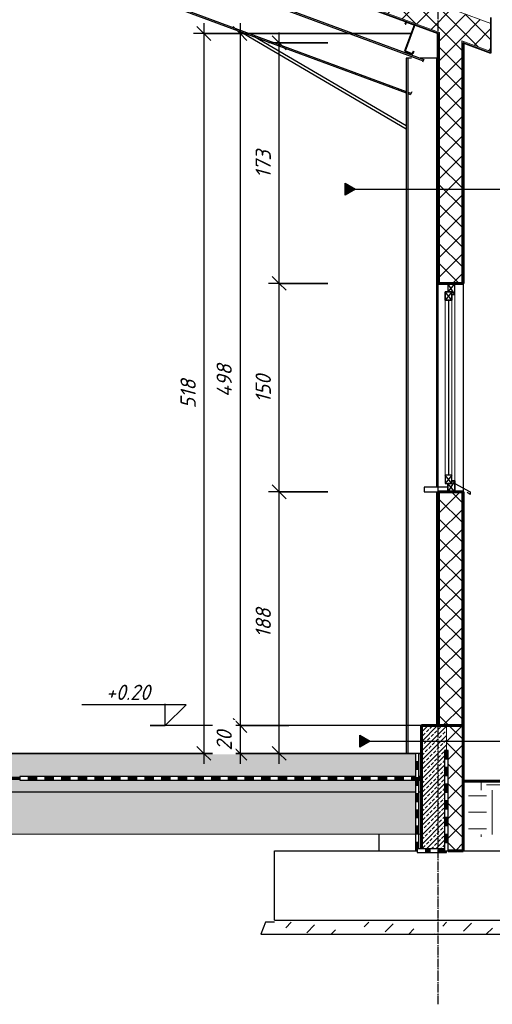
# Model space of a CAD drawing. Header units: millimetres. Extents: x -10352 to 14047, y -2253 to 9892.
# Tile 6 of 8: x 6477 to 9875, y -1805 to 5276. Entities that reach past the tile are written whole.
import ezdxf

# ---------------------------------------------------------------- set-up
doc = ezdxf.new("R2010")
doc.units = ezdxf.units.MM
doc.linetypes.add('Kreska', pattern=[4, 2.5, -1.5])
doc.linetypes.add('Linia osi', pattern=[14, 6, -3, 2, -3])
for name, color, linetype, lineweight in [('A-ANNO-DIMS', 211, 'Continuous', 20), ('A-ANNO-DIMS-50', 211, 'Continuous', 20), ('A-DETL', 90, 'Continuous', 25), ('A-DETL-GENF', 92, 'Continuous', 25), ('A-FLOR', 192, 'Continuous', 25), ('A-FLOR-MCUT', 51, 'Continuous', 25), ('A-FLOR-OVHD', 1, 'Kreska', 20), ('A-FLOR-PATT', 8, 'Continuous', 35), ('A-GLAZ', 151, 'Continuous', 25), ('A-GLAZ-SILL', 1, 'Continuous', 25), ('A-ROOF', 132, 'Continuous', 25), ('A-ROOF-PATT', 132, 'Continuous', 35), ('A-WALL', 113, 'Continuous', 25), ('A-WALL-PATT', 111, 'Continuous', 60), ('G-ANNO-DIMS', 111, 'Continuous', 20), ('G-ANNO-TEXT', 231, 'Continuous', 20), ('S-BEAM', 12, 'Continuous', 25), ('S-COLS', 52, 'Continuous', 25), ('S-FNDN', 32, 'Continuous', 25), ('S-GRID', 1, 'Continuous', 20)]:
    doc.layers.add(name, color=color, linetype=linetype, lineweight=lineweight)
doc.styles.add('GOST Common_I', font='GOST_Common Italic.ttf', dxfattribs={"height": 110})
doc.dimstyles.new('Zasieczka', dxfattribs={"dimscale": 304.8, "dimtxt": 110.62865, "dimasz": 0.328084, "dimexe": 0.246063, "dimexo": 0.0625, "dimgap": 0.082021, "dimtad": 1, "dimdec": 0, "dimlfac": 0.1, "dimzin": 0, "dimdsep": 46, "dimtxsty": 'GOST Common_I', "dimblk1": 'OBLIQUE', "dimblk2": 'OBLIQUE', "dimsah": 1, "dimcen": 0.09, "dimdle": 0.246063, "dimadec": 1, "dimazin": 0, "dimtfac": 1, "dimtdec": 4, "dimtix": 1, "dimtmove": 0, "dimatfit": 3, "dimfxl": 1.148294, "dimfxlon": 1, "dimtvp": 1, "dimtfill": 1, "dimtolj": 1, "dimtzin": 0, "dimlwd": 25, "dimlwe": 25, "dimarcsym": 2})
pattern_1 = [(45, (-1913.88, 5171.7), (-70.7107, 70.7107), []), (135, (-1913.88, 5171.7), (-70.7107, -70.7107), [])]
pattern_2 = [(45, (-1913.88, 5171.7), (-35.921, 149.9703), [80.645, -80.645])]

# ---------------------------------------------------------------- blocks, each defined once
blk = doc.blocks.new('1-2 - 240x150-V1-A')
at = {"layer": 'A-GLAZ'}
for p, q in [((9604.8, 3380), (9554.8, 3320)), ((9604.8, 3300), (9554.8, 3380)), ((9554.8, 3380), (9554.8, 3320)), ((9604.8, 3380), (9554.8, 3380)), ((9604.8, 3380), (9554.8, 3380)), ((9554.8, 3380), (9554.8, 3320)), ((9604.8, 3300), (9604.8, 3380)), ((9604.8, 3300), (9604.8, 3380)), ((9584.8, 3320), (9534.8, 3260)), ((9584.8, 3260), (9534.8, 3320)), ((9534.8, 3260), (9534.8, 3320)), ((9534.8, 3320), (9584.8, 3320)), ((9534.8, 3320), (9534.8, 3260)), ((9584.8, 3320), (9534.8, 3320)), ((9584.8, 3260), (9534.8, 3260)), ((9534.8, 3260), (9584.8, 3260)), ((9554.8, 3320), (9584.8, 3320)), ((9559.8, 3260), (9559.8, 2000)), ((9584.8, 3320), (9584.8, 3260)), ((9584.8, 3260), (9584.8, 3320)), ((9584.8, 3320), (9584.8, 3300)), ((9584.8, 3300), (9604.8, 3300)), ((9584.8, 3300), (9604.8, 3300)), ((9584.8, 2000), (9534.8, 1940)), ((9584.8, 1940), (9534.8, 2000)), ((9534.8, 2000), (9534.8, 1940)), ((9584.8, 2000), (9534.8, 2000)), ((9534.8, 2000), (9534.8, 1940)), ((9584.8, 2000), (9534.8, 2000)), ((9584.8, 1940), (9584.8, 2000)), ((9584.8, 1940), (9584.8, 2000)), ((9534.8, 1940), (9584.8, 1940)), ((9534.8, 1940), (9584.8, 1940)), ((9604.8, 1960), (9554.8, 1880)), ((9604.8, 1880), (9554.8, 1940)), ((9554.8, 1880), (9554.8, 1940)), ((9584.8, 1940), (9554.8, 1940)), ((9554.8, 1940), (9554.8, 1880)), ((9584.8, 1960), (9604.8, 1960)), ((9604.8, 1960), (9584.8, 1960)), ((9584.8, 1960), (9584.8, 1940)), ((9604.8, 1960), (9604.8, 1880)), ((9604.8, 1880), (9604.8, 1960)), ((9604.8, 1940), (9714.8, 1880)), ((9604.8, 1880), (9554.8, 1880)), ((9554.8, 1880), (9604.8, 1880)), ((9714.8, 1862), (9694.3, 1876.3)), ((9714.8, 1880), (9714.8, 1862))]:
    blk.add_line(p, q, dxfattribs=at)
at = {"layer": 'A-GLAZ', "lineweight": 20}
for p, q in [((9534.8, 2000), (9534.8, 3260)), ((9584.8, 2000), (9584.8, 3260)), ((9604.8, 1960), (9604.8, 3300))]:
    blk.add_line(p, q, dxfattribs=at)
at = {"layer": 'A-GLAZ-SILL'}
for p, q in [((9554.8, 1915), (9384.8, 1915)), ((9384.8, 1915), (9384.8, 1880)), ((9554.8, 1880), (9554.8, 1915)), ((9384.8, 1880), (9554.8, 1880))]:
    blk.add_line(p, q, dxfattribs=at)
blk = doc.blocks.new('Cienkościenne - Zetowniki - 202 Z 14-1944480-A')
at = {"layer": 'S-BEAM', "lineweight": 20}
h = blk.add_hatch(dxfattribs=at)
h.set_pattern_fill('FP_5', color=256, style=0, pattern_type=2)
h.set_pattern_definition([(45, (-1913.88, 5171.7), (-125.7236, 125.7236), []), (45, (-1913.88, 5362.2), (-125.7236, 125.7236), [])])
h.paths.add_polyline_path([(9299, 5030), (9302, 5030.6), (9303.4, 5032), (9309.5, 5048.5), (9307.9, 5048.4), (9301.6, 5032), (9301, 5031.3), (9299.5, 5031.3), (9249.1, 5050.2), (9248.5, 5050.8), (9248.4, 5052.3), (9316.1, 5235.9), (9316, 5238), (9314.1, 5239.8), (9257.7, 5260.4), (9255.6, 5260.3), (9253.9, 5258.4), (9248.4, 5243.8), (9249.9, 5243.8), (9255.6, 5258.4), (9256.2, 5259.1), (9257.7, 5259.1), (9314.1, 5238), (9314.8, 5237.4), (9314.8, 5235.9), (9247.1, 5052.3), (9247.2, 5050.2), (9249.1, 5048.4), (9295.4, 5031.3)], flags=0)
at = {"layer": 'S-BEAM', "lineweight": 35}
for p, q in [((9253.9, 5258.4), (9248.4, 5243.8)), ((9248.4, 5243.8), (9249.8, 5243.3)), ((9249.8, 5243.3), (9255.2, 5257.9)), ((9257.7, 5259.1), (9313.6, 5238.4)), ((9314.1, 5239.8), (9258.2, 5260.4)), ((9314.8, 5235.9), (9247.1, 5052.8)), ((9248.4, 5052.3), (9316.1, 5235.4)), ((9249.1, 5048.4), (9299, 5030)), ((9299.5, 5031.3), (9249.6, 5049.7)), ((9308.1, 5049), (9302, 5032.5)), ((9303.4, 5032), (9309.5, 5048.5)), ((9309.5, 5048.5), (9308.1, 5049))]:
    blk.add_line(p, q, dxfattribs=at)
for centre, radius, start, end in [((9257, 5257.2), 3.4, 69.69553, 159.69553), ((9257, 5257.2), 2, 69.69553, 159.69553), ((9312.9, 5236.6), 2, 339.69553, 69.69553), ((9312.9, 5236.6), 3.4, 339.69553, 69.69553), ((9250.3, 5051.6), 3.4, 159.69553, 249.69553), ((9250.3, 5051.6), 2, 159.69553, 249.69553), ((9300.2, 5033.2), 3.4, 249.69553, 339.69553), ((9300.2, 5033.2), 2, 249.69553, 339.69553)]:
    blk.add_arc(centre, radius, start, end, dxfattribs=at)
blk = doc.blocks.new('AR Stopa fundam 1 - SF-3-1943623-A')
at = {"layer": 'S-FNDN'}
for p, q in [((9059.8, -580), (9059.8, -700)), ((8309.8, -700), (9322.3, -700)), ((8309.8, -1200), (8309.8, -700)), ((9664.8, -700), (10309.8, -700)), ((10309.8, -700), (10309.8, -1200)), ((8309.8, -1200), (10309.8, -1200))]:
    blk.add_line(p, q, dxfattribs=at)
blk = doc.blocks.new('Grunt - Grunt-1944360-A')
at = {"layer": 'A-DETL-GENF', "lineweight": 20}
h = blk.add_hatch(dxfattribs=at)
h.set_pattern_fill('FP_6', color=256, style=0, pattern_type=2)
h.set_pattern_definition([(0, (-1913.88, 5171.7), (317.5, 317.5), [317.5, -317.5]), (0, (-1913.88, 5290.76), (317.5, 317.5), [317.5, -317.5]), (0, (-1913.88, 5409.83), (317.5, 317.5), [317.5, -317.5]), (90, (-1874.2, 5449.5), (-317.5, 317.5), [317.5, -317.5]), (90, (-1755.13, 5449.5), (-317.5, 317.5), [317.5, -317.5]), (90, (-1636.06, 5449.5), (-317.5, 317.5), [317.5, -317.5])])
h.paths.add_polyline_path([(9704.8, -600), (10706.6, -600), (10706.6, -200), (9704.8, -200), (9704.8, -408.3)], flags=0)
at = {"layer": 'A-DETL-GENF', "lineweight": 60}
for p, q in [((9664.8, -200), (10706.6, -200)), ((10706.6, -200), (9704.8, -200))]:
    blk.add_line(p, q, dxfattribs=at)
blk = doc.blocks.new('Podbudowa fundamentu - Z odsadzką-V8-A')
at = {"layer": 'A-DETL-GENF', "lineweight": 20}
h = blk.add_hatch(dxfattribs=at)
h.set_pattern_fill('FP_4', color=256, style=0, pattern_type=2)
h.set_pattern_definition(pattern_2)
h.paths.add_polyline_path([(10408.4, -1300), (10374.9, -1215), (8244.7, -1215), (8211.2, -1300), (10309.8, -1300)], flags=0)
at = {"layer": 'A-DETL-GENF'}
for p, q in [((8244.7, -1215), (8211.2, -1300)), ((8309.8, -1215), (8244.7, -1215)), ((10374.9, -1215), (10309.8, -1215)), ((10408.4, -1300), (10374.9, -1215)), ((8211.2, -1300), (10408.4, -1300))]:
    blk.add_line(p, q, dxfattribs=at)
blk = doc.blocks.new('Detal powtarzalny - izolacja 1-V11-A')
at = {"layer": 'A-DETL-GENF'}
for points in [[(6417, -192.5), (6476.8, -192.5), (6476.8, -167.5), (6417, -167.5), (6417, -180)], [(6536.8, -192.5), (6596.7, -192.5), (6596.7, -167.5), (6536.8, -167.5), (6536.8, -180)], [(6656.7, -192.5), (6716.6, -192.5), (6716.6, -167.5), (6656.7, -167.5), (6656.7, -180)], [(6776.6, -192.5), (6836.4, -192.5), (6836.4, -167.5), (6776.6, -167.5), (6776.6, -180)], [(6896.4, -192.5), (6956.3, -192.5), (6956.3, -167.5), (6896.4, -167.5), (6896.4, -180)], [(7016.3, -192.5), (7076.1, -192.5), (7076.1, -167.5), (7016.3, -167.5), (7016.3, -180)], [(7136.1, -192.5), (7196, -192.5), (7196, -167.5), (7136.1, -167.5), (7136.1, -180)], [(7256, -192.5), (7315.9, -192.5), (7315.9, -167.5), (7256, -167.5), (7256, -180)], [(7375.9, -192.5), (7435.7, -192.5), (7435.7, -167.5), (7375.9, -167.5), (7375.9, -180)], [(7495.7, -192.5), (7555.6, -192.5), (7555.6, -167.5), (7495.7, -167.5), (7495.7, -180)], [(7615.6, -192.5), (7675.4, -192.5), (7675.4, -167.5), (7615.6, -167.5), (7615.6, -180)], [(7735.4, -192.5), (7795.3, -192.5), (7795.3, -167.5), (7735.4, -167.5), (7735.4, -180)], [(7855.3, -192.5), (7915.2, -192.5), (7915.2, -167.5), (7855.3, -167.5), (7855.3, -180)], [(7975.2, -192.5), (8035, -192.5), (8035, -167.5), (7975.2, -167.5), (7975.2, -180)], [(8095, -192.5), (8154.9, -192.5), (8154.9, -167.5), (8095, -167.5), (8095, -180)], [(8274.7, -192.5), (8274.7, -167.5), (8214.9, -167.5), (8214.9, -192.5), (8235.4, -192.5)], [(8394.6, -192.5), (8394.6, -167.5), (8334.7, -167.5), (8334.7, -192.5)], [(8514.5, -192.5), (8514.5, -167.5), (8454.6, -167.5), (8454.6, -192.5)], [(8634.3, -192.5), (8634.3, -167.5), (8574.5, -167.5), (8574.5, -192.5)], [(8694.3, -192.5), (8754.2, -192.5), (8754.2, -167.5), (8694.3, -167.5), (8694.3, -180)], [(8874, -192.5), (8874, -167.5), (8814.2, -167.5), (8814.2, -192.5), (8853.2, -192.5)], [(8993.9, -192.5), (8993.9, -167.5), (8934, -167.5), (8934, -192.5)], [(9113.8, -192.5), (9113.8, -167.5), (9053.9, -167.5), (9053.9, -192.5)], [(9233.6, -192.5), (9233.6, -167.5), (9173.8, -167.5), (9173.8, -192.5)]]:
    blk.add_hatch(color=256, dxfattribs=at).paths.add_polyline_path(points, flags=0)
h = blk.add_hatch(color=256, dxfattribs=at)
h.paths.add_polyline_path([(9293.6, -192.5), (9322.3, -192.5), (9322.3, -167.5), (9293.6, -167.5), (9293.6, -180)], flags=0)
h.paths.add_polyline_path([(9347.3, -192.5), (9353.6, -192.5), (9353.6, -167.5), (9347.3, -167.5), (9347.3, -180)], flags=0)
for p, q in [((6536.8, -167.5), (6476.8, -167.5)), ((6476.8, -167.5), (6476.8, -192.5)), ((6476.8, -192.5), (6536.8, -192.5)), ((6536.8, -167.5), (6536.8, -192.5)), ((6596.7, -167.5), (6536.8, -167.5)), ((6536.8, -192.5), (6596.7, -192.5)), ((6656.7, -167.5), (6596.7, -167.5)), ((6596.7, -167.5), (6596.7, -192.5)), ((6596.7, -192.5), (6656.7, -192.5)), ((6656.7, -167.5), (6656.7, -192.5)), ((6716.6, -167.5), (6656.7, -167.5)), ((6656.7, -192.5), (6716.6, -192.5)), ((6776.6, -167.5), (6716.6, -167.5)), ((6716.6, -167.5), (6716.6, -192.5)), ((6716.6, -192.5), (6776.6, -192.5)), ((6776.6, -167.5), (6776.6, -192.5)), ((6836.4, -167.5), (6776.6, -167.5)), ((6776.6, -192.5), (6836.4, -192.5)), ((6896.4, -167.5), (6836.4, -167.5)), ((6836.4, -167.5), (6836.4, -192.5)), ((6836.4, -192.5), (6896.4, -192.5)), ((6896.4, -167.5), (6896.4, -192.5)), ((6956.3, -167.5), (6896.4, -167.5)), ((6896.4, -192.5), (6956.3, -192.5)), ((7016.3, -167.5), (6956.3, -167.5)), ((6956.3, -167.5), (6956.3, -192.5)), ((6956.3, -192.5), (7016.3, -192.5)), ((7016.3, -167.5), (7016.3, -192.5)), ((7076.1, -167.5), (7016.3, -167.5)), ((7016.3, -192.5), (7076.1, -192.5)), ((7136.1, -167.5), (7076.1, -167.5)), ((7076.1, -167.5), (7076.1, -192.5)), ((7076.1, -192.5), (7136.1, -192.5)), ((7136.1, -167.5), (7136.1, -192.5)), ((7196, -167.5), (7136.1, -167.5)), ((7136.1, -192.5), (7196, -192.5)), ((7256, -167.5), (7196, -167.5)), ((7196, -167.5), (7196, -192.5)), ((7196, -192.5), (7256, -192.5)), ((7256, -167.5), (7256, -192.5)), ((7315.9, -167.5), (7256, -167.5)), ((7256, -192.5), (7315.9, -192.5)), ((7375.9, -167.5), (7315.9, -167.5)), ((7315.9, -167.5), (7315.9, -192.5)), ((7315.9, -192.5), (7375.9, -192.5)), ((7375.9, -167.5), (7375.9, -192.5)), ((7435.7, -167.5), (7375.9, -167.5)), ((7375.9, -192.5), (7435.7, -192.5)), ((7495.7, -167.5), (7435.7, -167.5)), ((7435.7, -167.5), (7435.7, -192.5)), ((7435.7, -192.5), (7495.7, -192.5)), ((7495.7, -167.5), (7495.7, -192.5)), ((7555.6, -167.5), (7495.7, -167.5)), ((7495.7, -192.5), (7555.6, -192.5)), ((7615.6, -167.5), (7555.6, -167.5)), ((7555.6, -167.5), (7555.6, -192.5)), ((7555.6, -192.5), (7615.6, -192.5)), ((7615.6, -167.5), (7615.6, -192.5)), ((7675.4, -167.5), (7615.6, -167.5)), ((7615.6, -192.5), (7675.4, -192.5)), ((7735.4, -167.5), (7675.4, -167.5)), ((7675.4, -167.5), (7675.4, -192.5)), ((7675.4, -192.5), (7735.4, -192.5)), ((7735.4, -167.5), (7735.4, -192.5)), ((7795.3, -167.5), (7735.4, -167.5)), ((7735.4, -192.5), (7795.3, -192.5)), ((7855.3, -167.5), (7795.3, -167.5)), ((7795.3, -167.5), (7795.3, -192.5)), ((7795.3, -192.5), (7855.3, -192.5)), ((7855.3, -167.5), (7855.3, -192.5)), ((7915.2, -167.5), (7855.3, -167.5)), ((7855.3, -192.5), (7915.2, -192.5)), ((7975.2, -167.5), (7915.2, -167.5)), ((7915.2, -167.5), (7915.2, -192.5)), ((7915.2, -192.5), (7975.2, -192.5)), ((7975.2, -167.5), (7975.2, -192.5)), ((8035, -167.5), (7975.2, -167.5)), ((7975.2, -192.5), (8035, -192.5)), ((8095, -167.5), (8035, -167.5)), ((8035, -167.5), (8035, -192.5)), ((8035, -192.5), (8095, -192.5)), ((8095, -167.5), (8095, -192.5)), ((8154.9, -167.5), (8095, -167.5)), ((8095, -192.5), (8154.9, -192.5)), ((8214.9, -167.5), (8154.9, -167.5)), ((8154.9, -167.5), (8154.9, -192.5)), ((8154.9, -192.5), (8214.9, -192.5)), ((8214.9, -167.5), (8214.9, -192.5)), ((8274.7, -167.5), (8214.9, -167.5)), ((8214.9, -192.5), (8274.7, -192.5)), ((8334.7, -167.5), (8274.7, -167.5)), ((8274.7, -167.5), (8274.7, -192.5)), ((8274.7, -192.5), (8334.7, -192.5)), ((8334.7, -167.5), (8334.7, -192.5)), ((8394.6, -167.5), (8334.7, -167.5)), ((8334.7, -192.5), (8394.6, -192.5)), ((8454.6, -167.5), (8394.6, -167.5)), ((8394.6, -167.5), (8394.6, -192.5)), ((8394.6, -192.5), (8454.6, -192.5)), ((8454.6, -167.5), (8454.6, -192.5)), ((8514.5, -167.5), (8454.6, -167.5)), ((8454.6, -192.5), (8514.5, -192.5)), ((8574.5, -167.5), (8514.5, -167.5)), ((8514.5, -167.5), (8514.5, -192.5)), ((8514.5, -192.5), (8574.5, -192.5)), ((8574.5, -167.5), (8574.5, -192.5)), ((8634.3, -167.5), (8574.5, -167.5)), ((8574.5, -192.5), (8634.3, -192.5)), ((8694.3, -167.5), (8634.3, -167.5)), ((8634.3, -167.5), (8634.3, -192.5)), ((8634.3, -192.5), (8694.3, -192.5)), ((8694.3, -167.5), (8694.3, -192.5)), ((8754.2, -167.5), (8694.3, -167.5)), ((8694.3, -192.5), (8754.2, -192.5)), ((8814.2, -167.5), (8754.2, -167.5)), ((8754.2, -167.5), (8754.2, -192.5)), ((8754.2, -192.5), (8814.2, -192.5)), ((8814.2, -167.5), (8814.2, -192.5)), ((8874, -167.5), (8814.2, -167.5)), ((8814.2, -192.5), (8874, -192.5)), ((8934, -167.5), (8874, -167.5)), ((8874, -167.5), (8874, -192.5)), ((8874, -192.5), (8934, -192.5)), ((8934, -167.5), (8934, -192.5)), ((8993.9, -167.5), (8934, -167.5)), ((8934, -192.5), (8993.9, -192.5)), ((9053.9, -167.5), (8993.9, -167.5)), ((8993.9, -167.5), (8993.9, -192.5)), ((8993.9, -192.5), (9053.9, -192.5)), ((9053.9, -167.5), (9053.9, -192.5)), ((9113.8, -167.5), (9053.9, -167.5)), ((9053.9, -192.5), (9113.8, -192.5)), ((9173.8, -167.5), (9113.8, -167.5)), ((9113.8, -167.5), (9113.8, -192.5)), ((9113.8, -192.5), (9173.8, -192.5)), ((9173.8, -167.5), (9173.8, -192.5)), ((9233.6, -167.5), (9173.8, -167.5)), ((9173.8, -192.5), (9233.6, -192.5)), ((9293.6, -167.5), (9233.6, -167.5)), ((9233.6, -167.5), (9233.6, -192.5)), ((9233.6, -192.5), (9293.6, -192.5)), ((9293.6, -167.5), (9293.6, -192.5)), ((9322.3, -167.5), (9293.6, -167.5)), ((9293.6, -192.5), (9322.3, -192.5)), ((9353.6, -167.5), (9347.3, -167.5)), ((9347.3, -192.5), (9353.6, -192.5)), ((9353.6, -192.5), (9353.6, -167.5))]:
    blk.add_line(p, q, dxfattribs=at)
at = {"layer": 'A-DETL-GENF', "lineweight": 20}
for p, q in [((6596.7, -167.5), (6476.8, -167.5)), ((6476.8, -192.5), (6476.8, -167.5)), ((6596.7, -192.5), (6476.8, -192.5)), ((6716.6, -167.5), (6596.7, -167.5)), ((6596.7, -192.5), (6596.7, -167.5)), ((6716.6, -192.5), (6596.7, -192.5)), ((6836.4, -167.5), (6716.6, -167.5)), ((6716.6, -192.5), (6716.6, -167.5)), ((6836.4, -192.5), (6716.6, -192.5)), ((6956.3, -167.5), (6836.4, -167.5)), ((6836.4, -192.5), (6836.4, -167.5)), ((6956.3, -192.5), (6836.4, -192.5)), ((7076.1, -167.5), (6956.3, -167.5)), ((6956.3, -192.5), (6956.3, -167.5)), ((7076.1, -192.5), (6956.3, -192.5)), ((7196, -167.5), (7076.1, -167.5)), ((7076.1, -192.5), (7076.1, -167.5)), ((7196, -192.5), (7076.1, -192.5)), ((7315.9, -167.5), (7196, -167.5)), ((7196, -192.5), (7196, -167.5)), ((7315.9, -192.5), (7196, -192.5)), ((7435.7, -167.5), (7315.9, -167.5)), ((7315.9, -192.5), (7315.9, -167.5)), ((7435.7, -192.5), (7315.9, -192.5)), ((7555.6, -167.5), (7435.7, -167.5)), ((7435.7, -192.5), (7435.7, -167.5)), ((7555.6, -192.5), (7435.7, -192.5)), ((7675.4, -167.5), (7555.6, -167.5)), ((7555.6, -192.5), (7555.6, -167.5)), ((7675.4, -192.5), (7555.6, -192.5)), ((7795.3, -167.5), (7675.4, -167.5)), ((7675.4, -192.5), (7675.4, -167.5)), ((7795.3, -192.5), (7675.4, -192.5)), ((7915.2, -167.5), (7795.3, -167.5)), ((7795.3, -192.5), (7795.3, -167.5)), ((7915.2, -192.5), (7795.3, -192.5)), ((8035, -167.5), (7915.2, -167.5)), ((7915.2, -192.5), (7915.2, -167.5)), ((8035, -192.5), (7915.2, -192.5)), ((8154.9, -167.5), (8035, -167.5)), ((8035, -192.5), (8035, -167.5)), ((8154.9, -192.5), (8035, -192.5)), ((8274.7, -167.5), (8154.9, -167.5)), ((8154.9, -192.5), (8154.9, -167.5)), ((8274.7, -192.5), (8154.9, -192.5)), ((8394.6, -167.5), (8274.7, -167.5)), ((8274.7, -192.5), (8274.7, -167.5)), ((8394.6, -192.5), (8274.7, -192.5)), ((8514.5, -167.5), (8394.6, -167.5)), ((8394.6, -192.5), (8394.6, -167.5)), ((8514.5, -192.5), (8394.6, -192.5)), ((8634.3, -167.5), (8514.5, -167.5)), ((8514.5, -192.5), (8514.5, -167.5)), ((8634.3, -192.5), (8514.5, -192.5)), ((8754.2, -167.5), (8634.3, -167.5)), ((8634.3, -192.5), (8634.3, -167.5)), ((8754.2, -192.5), (8634.3, -192.5)), ((8874, -167.5), (8754.2, -167.5)), ((8754.2, -192.5), (8754.2, -167.5)), ((8874, -192.5), (8754.2, -192.5)), ((8993.9, -167.5), (8874, -167.5)), ((8874, -192.5), (8874, -167.5)), ((8993.9, -192.5), (8874, -192.5)), ((9113.8, -167.5), (8993.9, -167.5)), ((8993.9, -192.5), (8993.9, -167.5)), ((9113.8, -192.5), (8993.9, -192.5)), ((9233.6, -167.5), (9113.8, -167.5)), ((9113.8, -192.5), (9113.8, -167.5)), ((9233.6, -192.5), (9113.8, -192.5)), ((9322.3, -167.5), (9233.6, -167.5)), ((9233.6, -192.5), (9233.6, -167.5)), ((9322.3, -192.5), (9233.6, -192.5)), ((9353.6, -167.5), (9347.3, -167.5)), ((9353.6, -192.5), (9347.3, -192.5))]:
    blk.add_line(p, q, dxfattribs=at)
blk = doc.blocks.new('Detal powtarzalny - izolacja 1-V12-A')
at = {"layer": 'A-DETL-GENF'}
for points in [[(9322.3, -116), (9347.3, -116), (9347.3, -60), (9322.3, -60)], [(9347.3, -232), (9347.3, -176), (9322.3, -176), (9322.3, -232)], [(9347.3, -348), (9347.3, -292), (9322.3, -292), (9322.3, -348)], [(9347.3, -464), (9347.3, -408), (9322.3, -408.3), (9322.3, -464)], [(9347.3, -580), (9347.3, -524), (9322.3, -524), (9322.3, -580)], [(9322.3, -700), (9334.8, -700), (9334.8, -687.5), (9347.3, -687.5), (9347.3, -640), (9322.3, -640)]]:
    blk.add_hatch(color=256, dxfattribs=at).paths.add_polyline_path(points, flags=0)
for p, q in [((9322.3, 0), (9322.3, -60)), ((9347.3, 0), (9322.3, 0)), ((9347.3, -60), (9322.3, -60)), ((9322.3, -60), (9322.3, -116)), ((9347.3, -60), (9347.3, 0)), ((9347.3, -116), (9347.3, -60)), ((9322.3, -116), (9322.3, -176)), ((9347.3, -116), (9322.3, -116)), ((9347.3, -176), (9347.3, -116)), ((9347.3, -176), (9322.3, -176)), ((9322.3, -176), (9322.3, -232)), ((9347.3, -232), (9347.3, -176)), ((9322.3, -232), (9322.3, -292)), ((9347.3, -232), (9322.3, -232)), ((9347.3, -292), (9347.3, -232)), ((9347.3, -292), (9322.3, -292)), ((9322.3, -292), (9322.3, -348)), ((9322.3, -348), (9322.3, -408)), ((9347.3, -348), (9322.3, -348)), ((9347.3, -348), (9347.3, -292)), ((9347.3, -408), (9347.3, -348)), ((9347.3, -408), (9322.3, -408)), ((9322.3, -408), (9322.3, -464)), ((9347.3, -464), (9347.3, -408)), ((9322.3, -464), (9322.3, -524)), ((9347.3, -464), (9322.3, -464)), ((9347.3, -524), (9347.3, -464)), ((9347.3, -524), (9322.3, -524)), ((9322.3, -524), (9322.3, -580)), ((9347.3, -580), (9347.3, -524)), ((9322.3, -580), (9322.3, -640)), ((9347.3, -580), (9322.3, -580)), ((9347.3, -640), (9347.3, -580)), ((9347.3, -640), (9322.3, -640)), ((9322.3, -640), (9322.3, -700)), ((9322.3, -700), (9334.8, -700)), ((9347.3, -687.5), (9347.3, -640))]:
    blk.add_line(p, q, dxfattribs=at)
at = {"layer": 'A-DETL-GENF', "lineweight": 20}
for p, q in [((9322.3, -116), (9322.3, 0)), ((9322.3, 0), (9347.3, 0)), ((9347.3, -116), (9347.3, 0)), ((9322.3, -232), (9322.3, -116)), ((9322.3, -116), (9347.3, -116)), ((9347.3, -232), (9347.3, -116)), ((9322.3, -348), (9322.3, -232)), ((9322.3, -232), (9347.3, -232)), ((9347.3, -348), (9347.3, -232)), ((9322.3, -464), (9322.3, -348)), ((9322.3, -348), (9347.3, -348)), ((9347.3, -464), (9347.3, -348)), ((9322.3, -580), (9322.3, -464)), ((9322.3, -464), (9347.3, -464)), ((9347.3, -580), (9347.3, -464)), ((9322.3, -700), (9322.3, -580)), ((9322.3, -580), (9347.3, -580)), ((9347.3, -687.5), (9347.3, -580))]:
    blk.add_line(p, q, dxfattribs=at)
blk = doc.blocks.new('Detal powtarzalny - izolacja 1-V13-A')
at = {"layer": 'A-DETL-GENF'}
for points in [[(9424.8, -712.5), (9424.8, -687.5), (9394.8, -687.5), (9394.8, -712.5)], [(9484.8, -712.5), (9544.8, -712.5), (9544.8, -700), (9532.3, -700), (9532.3, -687.5), (9484.8, -687.5), (9484.8, -700)]]:
    blk.add_hatch(color=256, dxfattribs=at).paths.add_polyline_path(points, flags=0)
for p, q in [((9394.8, -687.5), (9334.8, -687.5)), ((9334.8, -687.5), (9334.8, -712.5)), ((9394.8, -687.5), (9394.8, -712.5)), ((9424.8, -687.5), (9394.8, -687.5)), ((9484.8, -687.5), (9424.8, -687.5)), ((9424.8, -687.5), (9424.8, -712.5)), ((9484.8, -687.5), (9484.8, -712.5)), ((9532.3, -687.5), (9484.8, -687.5)), ((9544.8, -712.5), (9544.8, -700)), ((9334.8, -712.5), (9394.8, -712.5)), ((9394.8, -712.5), (9424.8, -712.5)), ((9424.8, -712.5), (9484.8, -712.5)), ((9484.8, -712.5), (9544.8, -712.5))]:
    blk.add_line(p, q, dxfattribs=at)
at = {"layer": 'A-DETL-GENF', "lineweight": 20}
for p, q in [((9424.8, -687.5), (9334.8, -687.5)), ((9334.8, -712.5), (9334.8, -687.5)), ((9532.3, -687.5), (9424.8, -687.5)), ((9424.8, -712.5), (9424.8, -687.5)), ((9424.8, -712.5), (9334.8, -712.5)), ((9544.8, -712.5), (9424.8, -712.5))]:
    blk.add_line(p, q, dxfattribs=at)
blk = doc.blocks.new('Detal powtarzalny - izolacja 1-V14-A')
at = {"layer": 'A-DETL-GENF'}
for points in [[(9544.8, -40), (9557.3, -40), (9557.3, 20), (9532.3, 20), (9532.3, -40)], [(9544.8, -160), (9557.3, -160), (9557.3, -100), (9532.3, -100), (9532.3, -160)], [(9544.8, -280), (9557.3, -280), (9557.3, -220), (9532.3, -220), (9532.3, -280)], [(9544.8, -400), (9557.3, -400), (9557.3, -340), (9532.3, -340), (9532.3, -400)], [(9544.8, -520), (9557.3, -520), (9557.3, -460), (9532.3, -460), (9532.3, -520)], [(9544.8, -640), (9557.3, -640), (9557.3, -580), (9532.3, -580), (9532.3, -640)]]:
    blk.add_hatch(color=256, dxfattribs=at).paths.add_polyline_path(points, flags=0)
for p, q in [((9557.3, 20), (9532.3, 20)), ((9532.3, 20), (9532.3, -40)), ((9557.3, -40), (9557.3, 20)), ((9532.3, -40), (9532.3, -100)), ((9532.3, -40), (9557.3, -40)), ((9557.3, -100), (9557.3, -40)), ((9532.3, -100), (9532.3, -160)), ((9532.3, -100), (9557.3, -100)), ((9557.3, -160), (9557.3, -100)), ((9532.3, -160), (9532.3, -220)), ((9532.3, -160), (9557.3, -160)), ((9557.3, -220), (9557.3, -160)), ((9532.3, -220), (9532.3, -280)), ((9532.3, -220), (9557.3, -220)), ((9532.3, -280), (9532.3, -340)), ((9532.3, -280), (9557.3, -280)), ((9557.3, -280), (9557.3, -220)), ((9557.3, -340), (9557.3, -280)), ((9532.3, -340), (9532.3, -400)), ((9532.3, -340), (9557.3, -340)), ((9557.3, -400), (9557.3, -340)), ((9532.3, -400), (9532.3, -460)), ((9532.3, -400), (9557.3, -400)), ((9557.3, -460), (9557.3, -400)), ((9532.3, -460), (9532.3, -520)), ((9532.3, -460), (9557.3, -460)), ((9557.3, -520), (9557.3, -460)), ((9532.3, -520), (9532.3, -580)), ((9532.3, -520), (9557.3, -520)), ((9557.3, -580), (9557.3, -520)), ((9532.3, -580), (9532.3, -640)), ((9532.3, -580), (9557.3, -580)), ((9557.3, -640), (9557.3, -580)), ((9532.3, -640), (9532.3, -700)), ((9532.3, -640), (9557.3, -640)), ((9532.3, -700), (9557.3, -700)), ((9557.3, -700), (9557.3, -640))]:
    blk.add_line(p, q, dxfattribs=at)
at = {"layer": 'A-DETL-GENF', "lineweight": 20}
for p, q in [((9532.3, 20), (9532.3, -100)), ((9557.3, 20), (9557.3, -100)), ((9532.3, -100), (9532.3, -220)), ((9557.3, -100), (9532.3, -100)), ((9557.3, -100), (9557.3, -220)), ((9532.3, -220), (9532.3, -340)), ((9557.3, -220), (9532.3, -220)), ((9557.3, -220), (9557.3, -340)), ((9532.3, -340), (9532.3, -460)), ((9557.3, -340), (9532.3, -340)), ((9557.3, -340), (9557.3, -460)), ((9532.3, -460), (9532.3, -580)), ((9557.3, -460), (9532.3, -460)), ((9557.3, -460), (9557.3, -580)), ((9532.3, -580), (9532.3, -700)), ((9557.3, -580), (9532.3, -580)), ((9557.3, -580), (9557.3, -700)), ((9557.3, -700), (9532.3, -700))]:
    blk.add_line(p, q, dxfattribs=at)
blk = doc.blocks.new('DIMBLOCK7-A')
at = {"layer": 'A-ANNO-DIMS-50', "lineweight": 35}
for p, q in [((8341.9, 1880), (8291.9, 1930)), ((8341.9, 1880), (8391.9, 1830)), ((8341.9, 0), (8291.9, 50)), ((8341.9, 0), (8391.9, -50))]:
    blk.add_line(p, q, dxfattribs=at)
at = {"layer": 'A-ANNO-DIMS-50', "lineweight": 25}
for p, q in [((8691.9, 1880), (8266.9, 1880)), ((8341.9, -75), (8341.9, 1880)), ((8341.9, 1880), (8691.9, 1880)), ((8341.9, 0), (7991.9, 0)), ((7991.9, 0), (8416.9, 0))]:
    blk.add_line(p, q, dxfattribs=at)
at = {"layer": 'A-ANNO-DIMS-50', "color": 0, "lineweight": 25, "insert": (8173.1, 831.2), "char_height": 110, "width": 261.009, "attachment_point": 1, "rotation": 90, "line_spacing_factor": 1.022761, "style": 'GOST Common_I', "bg_fill": 3, "box_fill_scale": 1.25, "bg_fill_color": 256, "bg_fill_true_color": 13158600, "bg_fill_transparency": 0}
blk.add_mtext('188', dxfattribs=at)
blk = doc.blocks.new('_Oblique')
at = {"color": 0, "linetype": 'ByBlock', "lineweight": -2}
blk.add_line((-0.5, -0.5), (0.5, 0.5), dxfattribs=at)
blk = doc.blocks.new('DIMBLOCK8-A')
at = {"layer": 'A-ANNO-DIMS-50', "lineweight": 35}
for p, q in [((8341.9, 3380), (8291.9, 3430)), ((8341.9, 3380), (8391.9, 3330)), ((8341.9, 1880), (8291.9, 1930)), ((8341.9, 1880), (8391.9, 1830))]:
    blk.add_line(p, q, dxfattribs=at)
at = {"layer": 'A-ANNO-DIMS-50', "lineweight": 25}
for p, q in [((8691.9, 3380), (8266.9, 3380)), ((8341.9, 1880), (8341.9, 3380)), ((8341.9, 3380), (8691.9, 3380)), ((8691.9, 1880), (8266.9, 1880)), ((8341.9, 1880), (8691.9, 1880))]:
    blk.add_line(p, q, dxfattribs=at)
at = {"layer": 'A-ANNO-DIMS-50', "color": 0, "lineweight": 25, "insert": (8173.1, 2521.2), "char_height": 110, "width": 261.009, "attachment_point": 1, "rotation": 90, "line_spacing_factor": 1.022761, "style": 'GOST Common_I', "bg_fill": 3, "box_fill_scale": 1.25, "bg_fill_color": 256, "bg_fill_true_color": 13158600, "bg_fill_transparency": 0}
blk.add_mtext('150', dxfattribs=at)
blk = doc.blocks.new('DIMBLOCK9-A')
at = {"layer": 'A-ANNO-DIMS-50', "lineweight": 25}
for p, q in [((8341.9, 3380), (8341.9, 5185)), ((8691.9, 5110), (8266.9, 5110)), ((8341.9, 5110), (8691.9, 5110)), ((8691.9, 3380), (8266.9, 3380)), ((8341.9, 3380), (8691.9, 3380))]:
    blk.add_line(p, q, dxfattribs=at)
at = {"layer": 'A-ANNO-DIMS-50', "lineweight": 35}
for p, q in [((8341.9, 5110), (8291.9, 5160)), ((8341.9, 5110), (8391.9, 5060)), ((8341.9, 3380), (8291.9, 3430)), ((8341.9, 3380), (8391.9, 3330))]:
    blk.add_line(p, q, dxfattribs=at)
at = {"layer": 'A-ANNO-DIMS-50', "color": 0, "lineweight": 25, "insert": (8173.1, 4136.2), "char_height": 110, "width": 261.009, "attachment_point": 1, "rotation": 90, "line_spacing_factor": 1.022761, "style": 'GOST Common_I', "bg_fill": 3, "box_fill_scale": 1.25, "bg_fill_color": 256, "bg_fill_true_color": 13158600, "bg_fill_transparency": 0}
blk.add_mtext('173', dxfattribs=at)
blk = doc.blocks.new('DIMBLOCK10-A')
at = {"layer": 'A-ANNO-DIMS-50', "lineweight": 25}
for p, q in [((7801.6, 5251.6), (7801.6, -75)), ((9299.4, 5176.6), (7726.6, 5176.6)), ((7801.6, 5176.6), (9299.4, 5176.6)), ((8151.6, 0), (7726.6, 0)), ((7801.6, 0), (8151.6, 0))]:
    blk.add_line(p, q, dxfattribs=at)
at = {"layer": 'A-ANNO-DIMS-50', "lineweight": 35}
for p, q in [((7801.6, 5176.6), (7751.6, 5226.6)), ((7801.6, 5176.6), (7851.6, 5126.6)), ((7801.6, 0), (7751.6, 50)), ((7801.6, 0), (7851.6, -50))]:
    blk.add_line(p, q, dxfattribs=at)
at = {"layer": 'A-ANNO-DIMS-50', "color": 0, "lineweight": 25, "insert": (7632.9, 2479.5), "char_height": 110, "width": 261.009, "attachment_point": 1, "rotation": 90, "line_spacing_factor": 1.022761, "style": 'GOST Common_I', "bg_fill": 3, "box_fill_scale": 1.25, "bg_fill_color": 256, "bg_fill_true_color": 13158600, "bg_fill_transparency": 0}
blk.add_mtext('518', dxfattribs=at)
blk = doc.blocks.new('Rzędne punktów - Etyk_Wymiar punktowy_Rzedna - Wnętrze-1052920-A')
at = {"layer": 'G-ANNO-DIMS', "lineweight": 25}
for p, q in [((-9719.5, 8658.7), (-9719.5, 8958.7)), ((-9569.5, 8808.7), (-10319.5, 8808.7)), ((-9719.5, 8658.7), (-9569.5, 8808.7))]:
    blk.add_line(p, q, dxfattribs=at)
blk = doc.blocks.new('DIMBLOCK17-A')
at = {"layer": 'A-ANNO-DIMS-50', "lineweight": 25}
for p, q in [((8061, 5251.6), (8061, 200)), ((8411, 5176.6), (7986, 5176.6)), ((8061, 5176.6), (8411, 5176.6)), ((8411, 200), (7986, 200)), ((8061, 200), (8411, 200))]:
    blk.add_line(p, q, dxfattribs=at)
at = {"layer": 'A-ANNO-DIMS-50', "lineweight": 35}
for p, q in [((8061, 5176.6), (8011, 5226.6)), ((8061, 5176.6), (8111, 5126.6)), ((8061, 200), (8011, 250)), ((8061, 200), (8111, 150))]:
    blk.add_line(p, q, dxfattribs=at)
at = {"layer": 'A-ANNO-DIMS-50', "color": 0, "lineweight": 25, "insert": (7892.2, 2561.7), "char_height": 110, "width": 303.76, "attachment_point": 1, "rotation": 90, "line_spacing_factor": 1.022761, "style": 'GOST Common_I', "bg_fill": 3, "box_fill_scale": 1.25, "bg_fill_color": 256, "bg_fill_true_color": 13158600, "bg_fill_transparency": 0}
blk.add_mtext('498', dxfattribs=at)
blk = doc.blocks.new('DIMBLOCK18-A')
at = {"layer": 'A-ANNO-DIMS-50', "lineweight": 35}
for p, q in [((8061, 200), (8011, 250)), ((8061, 200), (8111, 150)), ((8061, 0), (8011, 50)), ((8061, 0), (8111, -50))]:
    blk.add_line(p, q, dxfattribs=at)
at = {"layer": 'A-ANNO-DIMS-50', "lineweight": 25}
for p, q in [((8411, 200), (7986, 200)), ((8061, 200), (8061, -75)), ((8061, 200), (8411, 200)), ((8411, 0), (7986, 0)), ((8061, 0), (8411, 0))]:
    blk.add_line(p, q, dxfattribs=at)
at = {"layer": 'A-ANNO-DIMS-50', "color": 0, "lineweight": 25, "insert": (7892.2, 19.4), "char_height": 110, "width": 193.506, "attachment_point": 1, "rotation": 90, "line_spacing_factor": 1.022761, "style": 'GOST Common_I', "bg_fill": 3, "box_fill_scale": 1.25, "bg_fill_color": 256, "bg_fill_true_color": 13158600, "bg_fill_transparency": 0}
blk.add_mtext('20', dxfattribs=at)

msp = doc.modelspace()

# ---------------------------------------------------------------- hatches: boundary and pattern name
at = {"layer": 'A-FLOR-PATT', "lineweight": 20}
h = msp.add_hatch(dxfattribs=at)
h.set_pattern_fill('FP_4', color=256, style=0, pattern_type=2)
h.set_pattern_definition(pattern_2)
h.paths.add_polyline_path([(9353.6, -180), (9364.8, -180), (9364.8, 0), (9347.3, 0), (9347.3, -167.5), (9353.6, -167.5)], flags=0)
h.paths.add_polyline_path([(-7833.9, -180), (-7826.4, -180), (-7826.4, 0), (-7833.9, 0)], flags=0)
h.paths.add_polyline_path([(-7801.4, -180), (-7786.4, -180), (-7786.4, -167.5), (9322.3, -167.5), (9322.3, 0), (-7801.4, 0), (-7801.4, -176)], flags=0)
h = msp.add_hatch(dxfattribs=at)
h.set_pattern_fill('FP_4', color=256, style=0, pattern_type=2)
h.set_pattern_definition(pattern_2)
h.paths.add_polyline_path([(8874.2, -280), (9322.3, -280), (9322.3, -192.5), (-7786.4, -192.5), (-7786.4, -180), (-7801.4, -180), (-7801.4, -280), (8874, -280)], flags=0)
h.paths.add_polyline_path([(-7833.9, -280), (-7826.4, -280), (-7826.4, -180), (-7833.9, -180)], flags=0)
h.paths.add_polyline_path([(9353.6, -280), (9364.8, -280), (9364.8, -180), (9353.6, -180), (9353.6, -192.5), (9347.3, -192.5), (9347.3, -280)], flags=0)
h = msp.add_hatch(dxfattribs=at)
h.set_pattern_fill('FP_3', color=256, style=0, pattern_type=2)
h.set_pattern_definition([(50, (-1913.88, 5171.7), (91.09195, -7.9692), [9.525, -104.775]), (355, (-1913.88, 5171.7), (-17.6212, 95.5283), [7.62, -83.82]), (100.451, (-1906.29, 5171.04), (73.47134, 87.55785), [8.095, -89.045]), (46.184, (-1913.88, 5197.1), (135.5398, -21.0213), [14.288, -157.163]), (96.636, (-1902.58, 5195.35), (118.7017, 123.7142), [12.143, -133.568]), (351.184, (-1913.88, 5197.1), (118.7029, 123.713), [11.43, -125.73]), (21, (-1901.18, 5190.75), (75.80726, -51.1323), [9.525, -104.775]), (326, (-1901.18, 5190.75), (30.9012, 92.0939), [7.62, -83.82]), (71.451, (-1894.86, 5186.49), (106.7084, 40.9602), [8.095, -89.045]), (37.5, (-1913.877, 5171.7), (1.54416, 42.27754), [1.676, -81.128, 1.676, -83.414, -84.137]), (37.5, (-1913.877, 5171.7), (1.54416, 42.27754), [-167.894, 1.676, -82.461]), (7.5, (-1913.877, 5171.7), (33.40972, 50.09037), [1.676, -46.838, 1.676, -79.223, -32.067]), (7.5, (-1913.877, 5171.7), (33.40972, 50.09037), [-129.413, 1.676, -30.391]), (327.5, (-1942.198, 5171.7), (67.79551, -2.864035), [1.676, -30.074, 1.676, -97.384, -131.445]), (327.5, (-1942.198, 5171.7), (67.79551, -2.864035), [-130.81, 1.676, -129.769]), (317.5, (-1954.9, 5171.7), (74.06478, 12.71375), [1.676, -39.599, 1.676, -64.11, -93.345]), (317.5, (-1954.9, 5171.7), (74.06478, 12.71375), [-107.061, 1.676, -91.669])])
h.paths.add_polyline_path([(-7833.9, -580), (-7826.4, -580), (-7826.4, -280), (-7833.9, -280), (-7833.9, -524)], flags=0)
h.paths.add_polyline_path([(-6591.6, -580), (9322.3, -580), (9322.3, -280), (-7801.4, -280), (-7801.4, -580)], flags=0)
h.paths.add_polyline_path([(9347.3, -580), (9364.8, -580), (9364.8, -280), (9347.3, -280), (9347.3, -524)], flags=0)
at = {"layer": 'A-ROOF-PATT', "lineweight": 20}
h = msp.add_hatch(dxfattribs=at)
h.set_pattern_fill('FP_1', color=256, style=0, pattern_type=2)
h.set_pattern_definition(pattern_1)
h.paths.add_polyline_path([(-8333.9, 5046.7), (765.5, 8413.4), (9864.8, 5046.7), (9864.8, 5249.3), (765.5, 8616), (-8333.9, 5249.3), (-8333.9, 5124.4)], flags=0)
at = {"layer": 'A-WALL-PATT', "lineweight": 20}
h = msp.add_hatch(dxfattribs=at)
h.set_pattern_fill('FP_1', color=256, style=0, pattern_type=2)
h.set_pattern_definition(pattern_1)
h.paths.add_polyline_path([(9654.8, 200), (9654.8, 1880), (9494.8, 1880), (9494.8, 200)], flags=0)
h.paths.add_polyline_path([(9654.8, 3380), (9654.8, 5124.4), (9494.8, 5183.6), (9494.8, 3380)], flags=0)
h = msp.add_hatch(dxfattribs=at)
h.set_pattern_fill('FP_2', color=256, style=0, pattern_type=2)
h.set_pattern_definition([(45, (-1913.877, 5171.7), (-33.67596, 33.67596), []), (45, (-1880.2, 5171.7), (-33.67596, 33.67596), [23.812, -11.906])])
h.paths.add_polyline_path([(9484.8, -687.5), (9532.3, -687.5), (9532.3, 20), (9544.8, 20), (9544.8, 200), (9364.8, 200), (9364.8, -687.5), (9454.8, -687.5)], flags=0)
h = msp.add_hatch(dxfattribs=at)
h.set_pattern_fill('FP_1', color=256, style=0, pattern_type=2)
h.set_pattern_definition(pattern_1)
h.paths.add_polyline_path([(9557.3, -700), (9664.8, -700), (9664.8, 200), (9544.8, 200), (9544.8, 20), (9557.3, 20), (9557.3, -687.5)], flags=0)
at = {"layer": 'G-ANNO-TEXT', "lineweight": 25}
for points in [[(8816.4, 4101.4), (8891.4, 4058.1), (8816.4, 4014.8)], [(8921.5, 130.3), (8996.5, 87), (8921.5, 43.7)]]:
    msp.add_hatch(color=7, dxfattribs=at).paths.add_polyline_path(points, flags=0)

# ---------------------------------------------------------------- linework, layer by layer
at = {"layer": 'A-DETL'}
for p, q in [((9256.1, 4490), (8082.4, 5177.1)), ((9256.1, 4513.2), (8159.5, 5155.2))]:
    msp.add_line(p, q, dxfattribs=at)
at = {"layer": 'A-FLOR', "lineweight": 35}
for p, q in [((9322.3, 0), (-7801.4, 0)), ((9364.8, 0), (9347.3, 0))]:
    msp.add_line(p, q, dxfattribs=at)
at = {"layer": 'A-FLOR-MCUT'}
for p, q in [((9364.8, -180), (9353.6, -180)), ((9322.3, -280), (-7801.4, -280)), ((9364.8, -280), (9347.3, -280))]:
    msp.add_line(p, q, dxfattribs=at)
at = {"layer": 'A-FLOR-OVHD'}
for p, q in [((-7801.4, -580), (9322.3, -580)), ((9347.3, -580), (9364.8, -580))]:
    msp.add_line(p, q, dxfattribs=at)
at = {"layer": 'A-ROOF', "lineweight": 20}
for p, q in [((765.5, 8616), (9864.8, 5249.3)), ((765.5, 8413.4), (9494.8, 5183.6)), ((9654.8, 5124.4), (9864.8, 5046.7))]:
    msp.add_line(p, q, dxfattribs=at)
at = {"layer": 'A-ROOF', "lineweight": 35}
for p, q in [((765.5, 8402.8), (9484.8, 5176.6)), ((9864.8, 5036), (9864.8, 5291.9)), ((9664.8, 5110), (9864.8, 5036))]:
    msp.add_line(p, q, dxfattribs=at)
at = {"layer": 'A-WALL', "lineweight": 20}
for p, q in [((9484.8, 5187.3), (9484.8, 5176.6)), ((9494.8, 5183.6), (9494.8, 3380)), ((9654.8, 5124.4), (9654.8, 3380)), ((9664.8, 5120.7), (9664.8, 5110)), ((9494.8, 1880), (9494.8, 200)), ((9654.8, 1880), (9654.8, 200)), ((9544.8, 200), (9544.8, 20))]:
    msp.add_line(p, q, dxfattribs=at)
at = {"layer": 'A-WALL', "lineweight": 60}
for p, q in [((9484.8, 5176.6), (9484.8, 3380)), ((9664.8, 3380), (9664.8, 5110)), ((9484.8, 3380), (9664.8, 3380)), ((9664.8, 1880), (9484.8, 1880)), ((9484.8, 1880), (9484.8, 200)), ((9664.8, -700), (9664.8, 1880)), ((9364.8, 200), (9364.8, -687.5)), ((9664.8, 200), (9364.8, 200)), ((9557.3, -700), (9664.8, -700))]:
    msp.add_line(p, q, dxfattribs=at)
at = {"layer": 'A-WALL'}
for p, q in [((9484.8, 1915), (9484.8, 3380)), ((9664.8, 3380), (9664.8, 1880))]:
    msp.add_line(p, q, dxfattribs=at)
at = {"layer": 'G-ANNO-DIMS', "lineweight": 25}
msp.add_line((7414.6, 200), (7523.2, 200), dxfattribs=at)
at = {"layer": 'G-ANNO-TEXT', "color": 7, "lineweight": 25}
for p, q in [((8816.4, 4101.4), (8891.4, 4058.1)), ((8816.4, 4014.8), (8816.4, 4101.4)), ((8891.4, 4058.1), (8816.4, 4014.8)), ((8816.4, 4058.1), (11205.5, 4058.1)), ((8921.5, 130.3), (8996.5, 87)), ((8921.5, 43.7), (8921.5, 130.3)), ((8996.5, 87), (8921.5, 43.7)), ((8921.5, 87), (11205.5, 87))]:
    msp.add_line(p, q, dxfattribs=at)
at = {"layer": 'S-BEAM'}
for p, q in [((765.5, 8178.8), (9381.5, 4990.9)), ((765.5, 8168), (9378, 4981.3)), ((765.5, 7901.8), (9254.8, 4760.8)), ((765.5, 7891), (9254.8, 4749.9)), ((9378, 4981.3), (9374.1, 4970.9)), ((9381.5, 4990.9), (9378, 4981.3)), ((9266.8, 4756.3), (9291.3, 4747.3)), ((9266.8, 4745.5), (9287.8, 4737.7)), ((9291.3, 4747.3), (9287.8, 4737.7)), ((9295.2, 4757.7), (9291.3, 4747.3))]:
    msp.add_line(p, q, dxfattribs=at)
at = {"layer": 'S-COLS'}
for p, q in [((9254.8, 5000), (9254.8, 0)), ((9266.8, 5000), (9254.8, 5000)), ((9266.8, 5000), (9266.8, 0)), ((9287.8, 5000), (9266.8, 5000)), ((9294.9, 5000), (9287.8, 5000)), ((9451.8, 5000), (9356.9, 5000)), ((9472.8, 5000), (9451.8, 5000)), ((9472.8, 5000), (9472.8, 1915)), ((9484.8, 5000), (9472.8, 5000)), ((9472.8, 1880), (9472.8, 200))]:
    msp.add_line(p, q, dxfattribs=at)
at = {"layer": 'S-GRID', "linetype": 'Linia osi', "lineweight": 25}
msp.add_line((9484.8, -1804.8), (9484.8, 9292.6), dxfattribs=at)

# ---------------------------------------------------------------- block references
at = {"layer": 'A-DETL-GENF'}
for name in ['Detal powtarzalny - izolacja 1-V12-A', 'Detal powtarzalny - izolacja 1-V14-A', 'Detal powtarzalny - izolacja 1-V11-A', 'Grunt - Grunt-1944360-A', 'Detal powtarzalny - izolacja 1-V13-A', 'Podbudowa fundamentu - Z odsadzką-V8-A']:
    msp.add_blockref(name, (0, 0), dxfattribs=at)
at = {"layer": 'A-GLAZ', "lineweight": 20}
msp.add_blockref('1-2 - 240x150-V1-A', (0, 0), dxfattribs=at)
at = {"layer": 'S-BEAM'}
msp.add_blockref('Cienkościenne - Zetowniki - 202 Z 14-1944480-A', (0, 0), dxfattribs=at)
at = {"layer": 'S-FNDN'}
msp.add_blockref('AR Stopa fundam 1 - SF-3-1943623-A', (0, 0), dxfattribs=at)

# ---------------------------------------------------------------- next in the draw order: dimensions: what is measured, and where the dimension line sits
at = {"layer": 'A-ANNO-DIMS', "lineweight": 25}
dim = msp.add_linear_dim(base=(8341.9, 1880), p1=(7991.9, 0), p2=(8691.9, 1880), angle=90, dimstyle='Zasieczka', override={"dimpost": '<>', "dimfxl": 2006.090726}, dxfattribs=at)
dim.commit()
dim.dimension.update_dxf_attribs({"geometry": 'DIMBLOCK7-A', "text_midpoint": (8261.9, 940)})

# ---------------------------------------------------------------- next in the draw order: dimensions: what is measured, and where the dimension line sits
dim = msp.add_linear_dim(base=(8341.9, 3380), p1=(8691.9, 1880), p2=(8691.9, 3380), angle=90, dimstyle='Zasieczka', override={"dimpost": '<>', "dimfxl": 1500}, dxfattribs=at)
dim.commit()
dim.dimension.update_dxf_attribs({"geometry": 'DIMBLOCK8-A', "text_midpoint": (8261.9, 2630)})

# ---------------------------------------------------------------- next in the draw order: dimensions: what is measured, and where the dimension line sits
dim = msp.add_linear_dim(base=(8341.9, 5110), p1=(8691.9, 3380), p2=(8691.9, 5110), angle=90, dimstyle='Zasieczka', override={"dimpost": '<>', "dimfxl": 1730}, dxfattribs=at)
dim.commit()
dim.dimension.update_dxf_attribs({"geometry": 'DIMBLOCK9-A', "text_midpoint": (8261.2, 4245)})

# ---------------------------------------------------------------- next in the draw order: dimensions: what is measured, and where the dimension line sits
dim = msp.add_linear_dim(base=(7801.6, 0), p1=(9299.4, 5176.6), p2=(8151.6, 0), angle=90, dimstyle='Zasieczka', override={"dimpost": '<>', "dimfxl": 5302.329951}, dxfattribs=at)
dim.commit()
dim.dimension.update_dxf_attribs({"geometry": 'DIMBLOCK10-A', "text_midpoint": (7721.6, 2588.3)})

# ---------------------------------------------------------------- next in the draw order: linework, layer by layer
at = {"layer": 'G-ANNO-DIMS', "lineweight": 25}
msp.add_line((9364.8, 200), (7414.6, 200), dxfattribs=at)

# ---------------------------------------------------------------- next in the draw order: block references
msp.add_blockref('Rzędne punktów - Etyk_Wymiar punktowy_Rzedna - Wnętrze-1052920-A', (17242.7, -8458.7), dxfattribs=at)

# ---------------------------------------------------------------- next in the draw order: texts
at = {"layer": 'G-ANNO-DIMS', "lineweight": 25, "insert": (7096.7, 493.8), "char_height": 110, "width": 423.481, "attachment_point": 1, "line_spacing_factor": 1.022761, "style": 'GOST Common_I', "bg_fill": 3, "box_fill_scale": 1.25, "bg_fill_color": 256, "bg_fill_true_color": 13158600, "bg_fill_transparency": 0}
msp.add_mtext('+0.20', dxfattribs=at)

# ---------------------------------------------------------------- next in the draw order: dimensions: what is measured, and where the dimension line sits
at = {"layer": 'A-ANNO-DIMS', "lineweight": 25}
dim = msp.add_linear_dim(base=(8061, 200), p1=(8411, 5176.6), p2=(8411, 200), angle=90, dimstyle='Zasieczka', override={"dimpost": '<>', "dimfxl": 4976.6}, dxfattribs=at)
dim.commit()
dim.dimension.update_dxf_attribs({"geometry": 'DIMBLOCK17-A', "text_midpoint": (7981, 2688.3)})

# ---------------------------------------------------------------- next in the draw order: dimensions: what is measured, and where the dimension line sits
dim = msp.add_linear_dim(base=(8061, 0), p1=(8411, 200), p2=(8411, 0), angle=90, dimstyle='Zasieczka', override={"dimpost": '<>', "dimfxl": 200}, dxfattribs=at)
dim.commit()
dim.dimension.update_dxf_attribs({"geometry": 'DIMBLOCK18-A', "text_midpoint": (7981, 100)})

doc.saveas('drawing.dxf')
